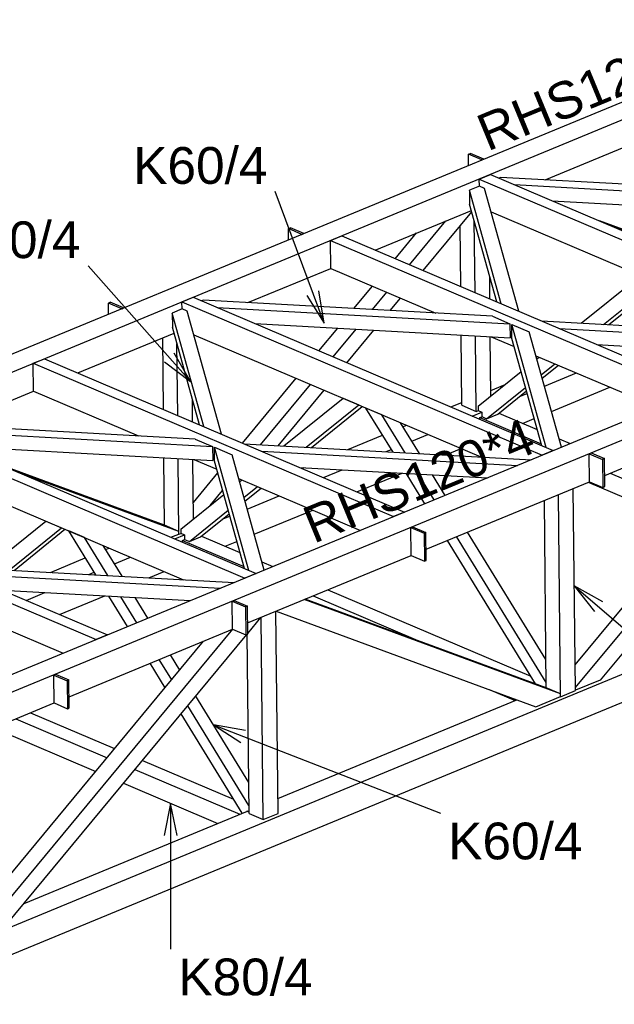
# Model space of a CAD drawing. Header units: millimetres. Extents: x 30 to 208467, y 44 to 15445.
# Tile 29 of 61: x 121466 to 123782, y 4023 to 7857. Entities that reach past the tile are written whole.
import ezdxf

# ---------------------------------------------------------------- set-up
doc = ezdxf.new("R2010")
doc.units = ezdxf.units.MM
doc.styles.add('Arial', font='ARIAL.TTF', dxfattribs={"height": 0.2})

# ---------------------------------------------------------------- blocks, each defined once
blk = doc.blocks.new('Part-21839 - 21771')
at = {"color": 7}
for p, q in [((122100.1, 5829.2), (122108.3, 5832.6)), ((122100.1, 5822.1), (122100.1, 5829.2)), ((122100.1, 5829.2), (122339.1, 5727.4)), ((122173.9, 5846), (122323.8, 5782.2)), ((122409.2, 5745.8), (122452.1, 5727.6)), ((122665.9, 5636.6), (123456.8, 5299.9)), ((122608.4, 5612.8), (123016.1, 5439.2)), ((123294.9, 5248.3), (123395.3, 5205.5))]:
    blk.add_line(p, q, dxfattribs=at)
blk = doc.blocks.new('Part-21838 - 21771')
at = {"color": 7}
for p, q in [((123258.1, 6307.5), (123266.4, 6310.9)), ((123258.2, 6300.5), (123258.1, 6307.5)), ((123258.1, 6307.5), (123497.2, 6205.8)), ((123331.9, 6324.3), (123481.9, 6260.5)), ((123567.2, 6224.2), (123610.2, 6205.9)), ((123824, 6114.9), (124151.8, 5975.4)), ((123766.4, 6091.1), (124122.2, 5939.7)), ((123680.2, 6055.5), (124077.9, 5886.2)), ((124260.4, 5929.1), (124614.8, 5778.3)), ((124230.8, 5893.5), (124639.6, 5719.5)), ((124186.5, 5840), (124553.4, 5683.8))]:
    blk.add_line(p, q, dxfattribs=at)
blk = doc.blocks.new('Part-21840 - 21771')
at = {"color": 7}
for p, q in [((120942, 5350.8), (120950.3, 5354.2)), ((120942.1, 5343.8), (120942, 5350.8)), ((120942, 5350.8), (121181.1, 5249)), ((121015.9, 5367.6), (121165.8, 5303.8)), ((121251.1, 5267.5), (121294.1, 5249.2)), ((121507.9, 5158.2), (121835.7, 5018.6)), ((121450.3, 5134.4), (121806.1, 4983)), ((121364.1, 5098.8), (121761.8, 4929.5)), ((121944.3, 4972.4), (122298.7, 4821.6)), ((121914.7, 4936.7), (122323.5, 4762.8)), ((121870.4, 4883.3), (122237.3, 4727.1))]:
    blk.add_line(p, q, dxfattribs=at)
blk = doc.blocks.new('Part-22238 - 21771')
at = {"color": 7}
for p, q in [((123498.6, 6683.8), (124616.9, 6621.8)), ((123567.3, 6654.6), (124562.6, 6599.3)), ((123714.4, 6591.9), (124446.4, 6551.3))]:
    blk.add_line(p, q, dxfattribs=at)
blk = doc.blocks.new('Part-21846 - 21771')
at = {"color": 7}
for p, q in [((123239.4, 6794.2), (123236.6, 7073.5)), ((123183.8, 6817.8), (123181.4, 7053.7)), ((123297.4, 6769.5), (123296.5, 6858.8)), ((123188.5, 6355.2), (123185.7, 6629)), ((123244, 6331.6), (123241.1, 6625.9)), ((123301.2, 6391.7), (123298.9, 6622.7)), ((123188.5, 6355.2), (123244, 6331.6)), ((123244, 6331.6), (123252.3, 6335))]:
    blk.add_line(p, q, dxfattribs=at)
blk = doc.blocks.new('Part-21847 - 21771')
at = {"color": 7}
for p, q in [((122025.8, 6339.5), (122023, 6617.8)), ((122081.3, 6315.8), (122078.5, 6595.2)), ((122139.4, 6291.1), (122138.5, 6380.4)), ((122030.3, 5887.7), (122027.7, 6150.6)), ((122086, 5853.2), (122083, 6147.6)), ((122143.2, 5913.3), (122140.8, 6144.4)), ((122084.9, 5853.7), (122086, 5853.2)), ((122086, 5853.2), (122094.3, 5856.6))]:
    blk.add_line(p, q, dxfattribs=at)
blk = doc.blocks.new('Part-21796 - 21771')
at = {"color": 7}
for p, q in [((123256, 7236.5), (123299.1, 7254.4)), ((123299.1, 7254.4), (124702.4, 6657.1)), ((123256.3, 7208.7), (123256, 7236.5)), ((123256, 7236.5), (124659.2, 6639.2)), ((123302, 7108.5), (124419.7, 6632.7)), ((124702.4, 6657.1), (124659.2, 6639.2))]:
    blk.add_line(p, q, dxfattribs=at)
blk = doc.blocks.new('Part-21797 - 21771')
at = {"color": 7}
for p, q in [((122097.9, 6758.2), (122141.1, 6776)), ((122098.2, 6730.3), (122097.9, 6758.2)), ((122097.9, 6758.2), (123501.2, 6160.9)), ((122141.1, 6776), (123544.3, 6178.7)), ((122144, 6630.1), (123261.7, 6154.3)), ((123544.3, 6178.7), (123501.2, 6160.9))]:
    blk.add_line(p, q, dxfattribs=at)
blk = doc.blocks.new('Part-21798 - 21771')
at = {"color": 7}
for p, q in [((120939.9, 6279.8), (120983.1, 6297.7)), ((120983.1, 6297.7), (122386.3, 5700.4)), ((120940.2, 6252.6), (120939.9, 6279.8)), ((120939.9, 6279.8), (122343.1, 5682.5)), ((120940.2, 6252), (120940.2, 6252.6)), ((120985.9, 6151.8), (122103.6, 5676)), ((122386.3, 5700.4), (122343.1, 5682.5))]:
    blk.add_line(p, q, dxfattribs=at)
blk = doc.blocks.new('Part-21863 - 21771')
at = {"color": 7}
for p, q in [((121311.8, 4274.9), (129316, 7581.2)), ((129316, 7471.8), (121287.6, 4155.6)), ((122471.5, 4823.9), (123402.7, 5208.5)), ((121482.7, 4415.4), (122353.3, 4775.1))]:
    blk.add_line(p, q, dxfattribs=at)
blk = doc.blocks.new('Part-21850 - 21771')
at = {"color": 7}
for p, q in [((123723.7, 6588), (123731.1, 6591)), ((123509.8, 6429.7), (123634.6, 6481.2)), ((123301, 6413.4), (123356.6, 6436.3)), ((123537.2, 6331.6), (123765, 6425.7)), ((123144.7, 6348.8), (123188.4, 6366.8)), ((123413.2, 6389.8), (123442.4, 6401.9)), ((123228.1, 6313.3), (123265.8, 6328.9)), ((123424.4, 6285), (123469.8, 6303.8)), ((122958.6, 6271.9), (122972.2, 6277.6)), ((122743.5, 6183.1), (122879.5, 6239.2)), ((122992.8, 6216.2), (123055.6, 6242.1)), ((122892.7, 6174.8), (122913.7, 6183.5)), ((123126.2, 6161.9), (123186, 6186.5)), ((122565.7, 6109.6), (122573, 6112.7)), ((122649, 6074.1), (122722.3, 6104.4)), ((122779.5, 6018.6), (122955.8, 6091.4)), ((122351.8, 5951.4), (122476.5, 6002.9)), ((122379.2, 5853.3), (122607, 5947.4)), ((122255.1, 5911.4), (122284.4, 5923.5)), ((122029.3, 5888.1), (122030.3, 5888.5)), ((122070, 5835), (122107.8, 5850.6)), ((121800.5, 5793.6), (121814.2, 5799.2)), ((122266.3, 5806.7), (122311.8, 5825.4)), ((121585.5, 5704.7), (121721.4, 5760.9)), ((121834.8, 5737.8), (121897.5, 5763.7)), ((121734.7, 5696.5), (121755.7, 5705.1)), ((121968.2, 5683.5), (122028, 5708.2)), ((121491, 5595.8), (121564.2, 5626)), ((121621.4, 5540.3), (121797.7, 5613.1))]:
    blk.add_line(p, q, dxfattribs=at)
blk = doc.blocks.new('Part-67238 - 21771')
at = {"color": 7}
for p, q in [((122989.1, 5879.5), (122996.3, 5882.4)), ((122990.2, 5770.5), (122989.1, 5879.5)), ((122989.1, 5879.5), (123041.2, 5857.3)), ((122996.3, 5882.4), (123048.4, 5860.3)), ((123048.4, 5860.3), (123041.2, 5857.3)), ((123041.2, 5857.3), (123042.3, 5748.3)), ((123049.5, 5751.3), (123048.4, 5860.3)), ((122990.2, 5770.5), (123042.3, 5748.3)), ((123042.3, 5748.3), (123049.5, 5751.3))]:
    blk.add_line(p, q, dxfattribs=at)
blk = doc.blocks.new('Part-21894 - 21771')
at = {"color": 7}
for p, q in [((123630.1, 5244.2), (123622.2, 6031.6)), ((123516.9, 5254.9), (123509.5, 5985)), ((123572.6, 5220.4), (123564.6, 6007.8)), ((123571.5, 5220.9), (123572.6, 5220.4)), ((123572.6, 5220.4), (123630.1, 5244.2))]:
    blk.add_line(p, q, dxfattribs=at)
blk = doc.blocks.new('Part-21895 - 21771')
at = {"color": 7}
for p, q in [((122414.5, 4742.1), (122406.6, 5529.4)), ((122472.1, 4765.9), (122464.1, 5553.2)), ((122359, 4765.7), (122351.9, 5463.2)), ((122359, 4765.7), (122414.5, 4742.1)), ((122414.5, 4742.1), (122472.1, 4765.9))]:
    blk.add_line(p, q, dxfattribs=at)
blk = doc.blocks.new('Part-21969 - 21771')
at = {"color": 7}
for p, q in [((123653.1, 6675.2), (123883.6, 6860.9)), ((123740.4, 6670.4), (123944.6, 6834.9)), ((123760.1, 6669.3), (123958.4, 6829.1)), ((123883.6, 6860.9), (123944.6, 6834.9)), ((123480.2, 6535.9), (123489.2, 6543.1)), ((123251.8, 6351.8), (123418.8, 6486.4)), ((123497.3, 6474.5), (123550.2, 6517.2)), ((123501.2, 6460.7), (123564, 6511.3)), ((123284.6, 6303.2), (123435.9, 6425.1)), ((123327.8, 6321), (123439.8, 6411.2)), ((123251.8, 6351.8), (123251.9, 6335.2)), ((123251.9, 6335.2), (123265.8, 6329.2)), ((123265.8, 6329.2), (123266, 6311.1)), ((123266, 6311.1), (123284.6, 6303.2)), ((123284.6, 6303.2), (123327.8, 6321))]:
    blk.add_line(p, q, dxfattribs=at)
blk = doc.blocks.new('Part-21979 - 21771')
at = {"color": 7}
for p, q in [((122495.1, 6196.9), (122725.5, 6382.6)), ((122725.5, 6382.6), (122786.6, 6356.6)), ((122582.3, 6192), (122786.6, 6356.6)), ((122602, 6190.9), (122800.3, 6350.7)), ((122322.2, 6057.6), (122331.1, 6064.8)), ((122339.3, 5996.2), (122392.2, 6038.8)), ((122343.1, 5982.4), (122405.9, 6033)), ((122093.7, 5873.5), (122260.8, 6008.1)), ((122126.6, 5824.8), (122277.9, 5946.7)), ((122169.7, 5842.6), (122281.8, 5932.9)), ((122093.7, 5873.5), (122093.9, 5856.8)), ((122093.9, 5856.8), (122107.8, 5850.9)), ((122107.8, 5850.9), (122108, 5832.7)), ((122108, 5832.7), (122126.6, 5824.8)), ((122126.6, 5824.8), (122169.7, 5842.6))]:
    blk.add_line(p, q, dxfattribs=at)
blk = doc.blocks.new('Part-21980 - 21771')
at = {"color": 7}
for p, q in [((122920, 6173.3), (122814.7, 6344.6)), ((122875.8, 6318.6), (122814.7, 6344.6)), ((122966.7, 6170.7), (122875.8, 6318.6)), ((123022.7, 6167.6), (122949, 6287.4)), ((123043.7, 5971.9), (122970.8, 6090.6)), ((123079.7, 5986.8), (123017.5, 6088)), ((123122.8, 6004.6), (123073.5, 6084.9)), ((123474.9, 5270.4), (123131.6, 5828.9)), ((123516.7, 5275.8), (123167.6, 5843.8)), ((123515.8, 5365.3), (123210.7, 5861.6))]:
    blk.add_line(p, q, dxfattribs=at)
blk = doc.blocks.new('Part-21989 - 21771')
at = {"color": 7}
for p, q in [((121337, 5718.5), (121567.5, 5904.2)), ((121424.3, 5713.7), (121628.5, 5878.2)), ((121444, 5712.6), (121642.3, 5872.4)), ((121567.5, 5904.2), (121628.5, 5878.2)), ((121164.1, 5579.2), (121173.1, 5586.4)), ((121181.2, 5517.8), (121234.1, 5560.5)), ((120935.7, 5395.1), (121102.7, 5529.7)), ((121185.1, 5504), (121247.9, 5554.6)), ((120968.5, 5346.5), (121119.9, 5468.4)), ((121011.7, 5364.3), (121123.7, 5454.5)), ((120935.7, 5395.1), (120935.8, 5378.5)), ((120935.8, 5378.5), (120949.7, 5372.5)), ((120949.7, 5372.5), (120949.9, 5354.4)), ((120949.9, 5354.4), (120968.5, 5346.5)), ((120968.5, 5346.5), (121011.7, 5364.3))]:
    blk.add_line(p, q, dxfattribs=at)
blk = doc.blocks.new('Part-21990 - 21771')
at = {"color": 7}
for p, q in [((121761.9, 5694.9), (121656.7, 5866.2)), ((121717.7, 5840.3), (121656.7, 5866.2)), ((121808.6, 5692.4), (121717.7, 5840.3)), ((121864.6, 5689.3), (121791, 5809.1)), ((121885.7, 5493.6), (121812.8, 5612.2)), ((121921.6, 5508.4), (121859.4, 5609.7)), ((121964.8, 5526.3), (121915.5, 5606.6)), ((122089, 5324.2), (122052.7, 5383.3)), ((122032, 5255.5), (121973.6, 5350.6)), ((122057.9, 5286.7), (122009.5, 5365.4)), ((122357.7, 4886.9), (122151.5, 5222.4)), ((122358.6, 4797.4), (122120.5, 5185)), ((122332.6, 4766.5), (122094.6, 5153.7)), ((122351.6, 4774.3), (122351.5, 4775.8)), ((122351.5, 4775.8), (122358.9, 4772.7))]:
    blk.add_line(p, q, dxfattribs=at)
blk = doc.blocks.new('Part-22011 - 21771')
at = {"color": 7}
for p, q in [((128068.4, 9294.3), (118918.3, 5514.7)), ((119001.7, 5479.2), (128151.8, 9258.8)), ((123513, 7233.3), (123836.1, 7366.8)), ((122850.6, 6959.7), (123225.2, 7114.4)), ((122355, 6755), (122678.1, 6888.4)), ((121692.5, 6481.3), (122067.1, 6636)), ((121196.9, 6276.6), (121520, 6410.1))]:
    blk.add_line(p, q, dxfattribs=at)
blk = doc.blocks.new('Part-22294 - 21771')
at = {"color": 7}
for p, q in [((124721.7, 6485.7), (123726.5, 5284.9)), ((123630.7, 5255.9), (124612.6, 6440.7)), ((123629.1, 5344.7), (124498.3, 6393.5)), ((123630, 5256.2), (123630.7, 5255.9)), ((123630.8, 5245.4), (123630.7, 5255.9)), ((123726.5, 5284.9), (123630.8, 5245.4)), ((123630.8, 5245.4), (123630.1, 5245.7))]:
    blk.add_line(p, q, dxfattribs=at)
blk = doc.blocks.new('Part-67244 - 21771')
at = {"color": 7}
for p, q in [((121598.5, 5305), (121605.7, 5308)), ((121599.6, 5196.1), (121598.5, 5305)), ((121598.5, 5305), (121650.6, 5282.8)), ((121605.7, 5308), (121657.8, 5285.8)), ((121657.8, 5285.8), (121650.6, 5282.8)), ((121650.6, 5282.8), (121651.7, 5173.9)), ((121658.9, 5176.9), (121657.8, 5285.8)), ((121599.6, 5196.1), (121651.7, 5173.9)), ((121651.7, 5173.9), (121658.9, 5176.9))]:
    blk.add_line(p, q, dxfattribs=at)
blk = doc.blocks.new('Part-22221 - 21771')
at = {"color": 7}
for p, q in [((123339.2, 7243), (123332.4, 7240.2)), ((124464.8, 7180.5), (123339.2, 7243)), ((123392.7, 7214.6), (124533.5, 7151.3)), ((124464.8, 7180.5), (124533.5, 7151.3)), ((123539.7, 7152), (124534.1, 7096.8)), ((124533.5, 7151.3), (124534.1, 7096.8))]:
    blk.add_line(p, q, dxfattribs=at)
blk = doc.blocks.new('Part-22236 - 21771')
at = {"color": 7}
for p, q in [((122677, 6997.4), (122720.1, 7015.2)), ((122678.1, 6888.4), (122677, 6997.4)), ((122677, 6997.4), (124080.2, 6400.1)), ((122720.1, 7015.2), (124123.3, 6417.9)), ((122678.1, 6888.4), (123087, 6714.4)), ((123302.8, 6622.5), (123391.4, 6584.8)), ((123476.7, 6548.5), (123950.8, 6346.6)), ((124123.3, 6417.9), (124080.2, 6400.1))]:
    blk.add_line(p, q, dxfattribs=at)
blk = doc.blocks.new('Part-22237 - 21771')
at = {"color": 7}
for p, q in [((123256.2, 7208.7), (123217.9, 7192.9)), ((123276.4, 7200.1), (123256.2, 7208.7)), ((123341.3, 6750.8), (123217.9, 7192.9)), ((123217.9, 7192.9), (123218.5, 7138.4)), ((123410, 6721.5), (123276.4, 7200.1)), ((123324.7, 6757.8), (123218.5, 7138.4))]:
    blk.add_line(p, q, dxfattribs=at)
blk = doc.blocks.new('Part-22239 - 21771')
at = {"color": 7}
for p, q in [((123382.8, 6615.6), (123382.2, 6670)), ((123382.2, 6670), (123450.9, 6640.8)), ((123516, 6190.8), (123382.2, 6670)), ((123576.2, 6191.9), (123450.9, 6640.8)), ((123499.4, 6197.8), (123382.8, 6615.6))]:
    blk.add_line(p, q, dxfattribs=at)
blk = doc.blocks.new('Part-22240 - 21771')
at = {"color": 7}
for p, q in [((122181.1, 6764.6), (122174.4, 6761.8)), ((123306.8, 6702.2), (122181.1, 6764.6)), ((122234.6, 6736.2), (123375.5, 6672.9)), ((122381.7, 6673.6), (123376, 6618.4)), ((123306.8, 6702.2), (123375.5, 6672.9)), ((123375.5, 6672.9), (123376, 6618.4))]:
    blk.add_line(p, q, dxfattribs=at)
blk = doc.blocks.new('Part-22255 - 21771')
at = {"color": 7}
for p, q in [((121518.9, 6519), (121562.1, 6536.8)), ((121520, 6410.1), (121518.9, 6519)), ((121518.9, 6519), (122922.1, 5921.7)), ((121562.1, 6536.8), (122965.3, 5939.5)), ((121520, 6410.1), (121928.9, 6236)), ((122144.7, 6144.1), (122233.3, 6106.4)), ((122318.7, 6070.1), (122792.8, 5868.3)), ((122965.3, 5939.5), (122922.1, 5921.7))]:
    blk.add_line(p, q, dxfattribs=at)
blk = doc.blocks.new('Part-22256 - 21771')
at = {"color": 7}
for p, q in [((122098.2, 6730.4), (122059.9, 6714.5)), ((122183.3, 6272.4), (122059.9, 6714.5)), ((122059.9, 6714.5), (122060.4, 6660)), ((122118.4, 6721.8), (122098.2, 6730.4)), ((122252, 6243.2), (122118.4, 6721.8)), ((122166.6, 6279.5), (122060.4, 6660))]:
    blk.add_line(p, q, dxfattribs=at)
blk = doc.blocks.new('Part-22257 - 21771')
at = {"color": 7}
for p, q in [((122340.6, 6205.4), (123458.8, 6143.4)), ((122409.3, 6176.2), (123404.6, 6121)), ((122556.4, 6113.6), (123288.4, 6073))]:
    blk.add_line(p, q, dxfattribs=at)
blk = doc.blocks.new('Part-22258 - 21771')
at = {"color": 7}
for p, q in [((122224.7, 6137.2), (122224.2, 6191.7)), ((122224.2, 6191.7), (122292.9, 6162.4)), ((122358, 5712.4), (122224.2, 6191.7)), ((122341.3, 5719.5), (122224.7, 6137.2)), ((122418.2, 5713.5), (122292.9, 6162.4))]:
    blk.add_line(p, q, dxfattribs=at)
blk = doc.blocks.new('Part-22259 - 21771')
at = {"color": 7}
for p, q in [((121023.1, 6286.3), (121016.4, 6283.5)), ((122148.7, 6223.8), (121023.1, 6286.3)), ((121076.6, 6257.8), (122217.4, 6194.6)), ((122148.7, 6223.8), (122217.4, 6194.6)), ((121223.6, 6195.2), (122218, 6140.1)), ((122217.4, 6194.6), (122218, 6140.1))]:
    blk.add_line(p, q, dxfattribs=at)
blk = doc.blocks.new('Part-22274 - 21771')
at = {"color": 7}
for p, q in [((120360.9, 6040.7), (120404, 6058.5)), ((120404, 6058.5), (121807.2, 5461.2)), ((120362, 5931.7), (120360.9, 6040.7)), ((120360.9, 6040.7), (121764.1, 5443.4)), ((120362, 5931.7), (120770.9, 5757.6)), ((120986.7, 5665.8), (121075.3, 5628.1)), ((121160.6, 5591.7), (121634.7, 5389.9)), ((121807.2, 5461.2), (121764.1, 5443.4))]:
    blk.add_line(p, q, dxfattribs=at)
blk = doc.blocks.new('Part-22276 - 21771')
at = {"color": 7}
for p, q in [((121182.5, 5727.1), (122300.8, 5665.1)), ((121251.3, 5697.8), (122246.5, 5642.6)), ((121398.3, 5635.2), (122130.3, 5594.6))]:
    blk.add_line(p, q, dxfattribs=at)
blk = doc.blocks.new('Part-22303 - 21771')
at = {"color": 7}
for p, q in [((123571.7, 5231.5), (122574.2, 5598.7)), ((123516.2, 5255.2), (122578.3, 5600.4)), ((122465.1, 5553.6), (123476.2, 5181.5)), ((123571.7, 5231.5), (123516.2, 5255.2)), ((123476.2, 5181.5), (123571.8, 5221)), ((123571.8, 5221), (123571.7, 5231.5))]:
    blk.add_line(p, q, dxfattribs=at)
blk = doc.blocks.new('Part-22304 - 21771')
at = {"color": 7}
for p, q in [((122354.2, 5466.9), (122405.6, 5529)), ((121314.6, 4299.2), (122295.7, 5483)), ((121409.3, 4326.8), (122350.5, 5462.6)), ((121313, 4388), (122182.2, 5436.8)), ((121313.9, 4299.5), (121314.6, 4299.2)), ((121314.7, 4288.7), (121314.6, 4299.2)), ((121386.8, 4318.5), (121314.7, 4288.7)), ((121386.8, 4317.6), (121386.8, 4318.5)), ((121314.7, 4288.7), (121314, 4289))]:
    blk.add_line(p, q, dxfattribs=at)
blk = doc.blocks.new('Part-22314 - 21771')
at = {"color": 7}
for p, q in [((124345.7, 6844.7), (123724.7, 7073.2)), ((124401.3, 6821), (123780.2, 7049.6)), ((124401.3, 6821), (124345.7, 6844.7)), ((124371.1, 6798.1), (124401.4, 6810.5)), ((124401.4, 6810.5), (124401.3, 6821))]:
    blk.add_line(p, q, dxfattribs=at)
blk = doc.blocks.new('Part-22315 - 21771')
at = {"color": 7}
for p, q in [((123037.5, 6880.1), (123226.8, 7108.5)), ((122984.5, 6902.7), (123126.1, 7073.5)), ((122928.9, 6926.3), (123011.8, 7026.3)), ((122767.9, 6732.1), (122840.3, 6819.4)), ((122839.8, 6728.1), (122895.9, 6795.7)), ((122908.4, 6724.3), (122948.9, 6773.1)), ((122631.4, 6567.3), (122704.6, 6655.7)), ((122687, 6543.7), (122776.5, 6651.7)), ((122740, 6521.1), (122845.1, 6647.9)), ((122333.9, 6208.3), (122542.8, 6460.4)), ((122403.8, 6201.9), (122598.3, 6436.7)), ((122472.3, 6198.1), (122651.3, 6414.1)), ((122142.5, 5977.4), (122237.4, 6091.9)), ((122207.6, 5965.3), (122256.3, 6024))]:
    blk.add_line(p, q, dxfattribs=at)
blk = doc.blocks.new('Part-22316 - 21771')
at = {"color": 7}
for p, q in [((122029.6, 5888), (121408.6, 6116.5)), ((122085.2, 5864.3), (121464.1, 6092.9)), ((122085.2, 5864.3), (122029.6, 5888)), ((122055, 5841.3), (122085.3, 5853.8)), ((122085.3, 5853.8), (122085.2, 5864.3))]:
    blk.add_line(p, q, dxfattribs=at)
blk = doc.blocks.new('Part-67235 - 21771')
at = {"color": 7}
for p, q in [((123684.4, 6166.7), (123691.6, 6169.7)), ((123685.5, 6057.7), (123684.4, 6166.7)), ((123684.4, 6166.7), (123736.5, 6144.5)), ((123691.6, 6169.7), (123743.7, 6147.5)), ((123743.7, 6147.5), (123736.5, 6144.5)), ((123736.5, 6144.5), (123737.6, 6035.6)), ((123744.8, 6038.5), (123743.7, 6147.5)), ((123685.5, 6057.7), (123737.6, 6035.6)), ((123737.6, 6035.6), (123744.8, 6038.5))]:
    blk.add_line(p, q, dxfattribs=at)
blk = doc.blocks.new('Part-66441 - 21771')
at = {"color": 7}
for p, q in [((123214.1, 7332.9), (123221.3, 7335.8)), ((123266.2, 7310.7), (123214.1, 7332.9)), ((123214.5, 7289.3), (123214.1, 7332.9)), ((123273.4, 7313.6), (123221.3, 7335.8)), ((123266.2, 7310.7), (123273.4, 7313.6))]:
    blk.add_line(p, q, dxfattribs=at)
blk = doc.blocks.new('Part-66473 - 21771')
at = {"color": 7}
for p, q in [((122512.8, 7043.2), (122520, 7046.1)), ((122564.9, 7021), (122512.8, 7043.2)), ((122513.2, 6999.7), (122512.8, 7043.2)), ((122572.1, 7024), (122520, 7046.1)), ((122564.9, 7021), (122572.1, 7024))]:
    blk.add_line(p, q, dxfattribs=at)
blk = doc.blocks.new('Part-66505 - 21771')
at = {"color": 7}
for p, q in [((121811.5, 6753.5), (121818.7, 6756.5)), ((121863.6, 6731.3), (121811.5, 6753.5)), ((121811.9, 6710), (121811.5, 6753.5)), ((121870.8, 6734.3), (121818.7, 6756.5)), ((121863.6, 6731.3), (121870.8, 6734.3))]:
    blk.add_line(p, q, dxfattribs=at)
blk = doc.blocks.new('Part-67150 - 21771')
at = {"color": 7}
for p, q in [((129555, 8661.5), (119998.6, 4714.1)), ((129638.3, 8626.1), (120081.9, 4678.6)), ((123744.4, 6082), (124380.9, 6345)), ((123049.1, 5794.8), (123685.5, 6057.7)), ((122353.7, 5507.6), (122990.2, 5770.5)), ((121658.4, 5220.4), (122294.9, 5483.3)), ((120963.1, 4933.2), (121599.6, 5196.1))]:
    blk.add_line(p, q, dxfattribs=at)
blk = doc.blocks.new('Part-67241 - 21771')
at = {"color": 7}
for p, q in [((122293.8, 5592.2), (122301, 5595.2)), ((122294.9, 5483.3), (122293.8, 5592.2)), ((122293.8, 5592.2), (122345.9, 5570.1)), ((122301, 5595.2), (122353.1, 5573)), ((122353.1, 5573), (122345.9, 5570.1)), ((122345.9, 5570.1), (122347, 5461.1)), ((122354.2, 5464.1), (122353.1, 5573)), ((122294.9, 5483.3), (122347, 5461.1)), ((122347, 5461.1), (122354.2, 5464.1))]:
    blk.add_line(p, q, dxfattribs=at)
blk = doc.blocks.new('Mark-69005 - 21771')
at = {"color": 30, "style": 'Arial'}
blk.add_text('RHS120*4', height=143.26, rotation=22.4428, dxfattribs=at).set_placement((122610.3, 5815.2))
blk = doc.blocks.new('Mark-25143 - 21771')
at = {"color": 136}
for p, q in [((122131.5, 6448.2), (121732.1, 6898.3)), ((122131.5, 6448.2), (122067.3, 6558.3)), ((122029.9, 6525.1), (122131.5, 6448.2))]:
    blk.add_line(p, q, dxfattribs=at)
at = {"color": 30, "style": 'Arial'}
blk.add_text('K60/4', height=143.26, dxfattribs=at).set_placement((121179.3, 6928.3))
blk = doc.blocks.new('Mark-25069 - 21771')
at = {"color": 136}
for p, q in [((122220.2, 5110.8), (123105, 4767.1)), ((122220.2, 5110.8), (122327.6, 5042.2)), ((122345.7, 5088.8), (122220.2, 5110.8))]:
    blk.add_line(p, q, dxfattribs=at)
at = {"color": 30, "style": 'Arial'}
blk.add_text('K60/4', height=143.26, dxfattribs=at).set_placement((123135, 4587.1))
blk = doc.blocks.new('Mark-25077 - 21771')
at = {"color": 30, "style": 'Arial'}
blk.add_text('RHS120*4', height=143.26, rotation=22.4428, dxfattribs=at).set_placement((123287.8, 7342.9))
blk = doc.blocks.new('Mark-25018 - 21771')
at = {"color": 136}
for p, q in [((122053.7, 4805.3), (122028.7, 4680.3)), ((122053.7, 4805.3), (122053.7, 4237.7)), ((122078.7, 4680.3), (122053.7, 4805.3))]:
    blk.add_line(p, q, dxfattribs=at)
at = {"color": 30, "style": 'Arial'}
blk.add_text('K80/4', height=143.26, dxfattribs=at).set_placement((122083.7, 4057.7))
blk = doc.blocks.new('Mark-25046 - 21771')
at = {"color": 136}
for p, q in [((123626, 5652.3), (124080.9, 5261.8)), ((123626, 5652.3), (123704.6, 5551.9)), ((123737.1, 5589.8), (123626, 5652.3))]:
    blk.add_line(p, q, dxfattribs=at)
at = {"color": 30, "style": 'Arial'}
blk.add_text('K80/4', height=143.26, dxfattribs=at).set_placement((124110.9, 5081.8))
blk = doc.blocks.new('Mark-25142 - 21771')
at = {"color": 136}
for p, q in [((122651.3, 6675.1), (122460.7, 7187.6)), ((122651.3, 6675.1), (122631.2, 6801)), ((122584.3, 6783.5), (122651.3, 6675.1))]:
    blk.add_line(p, q, dxfattribs=at)
at = {"color": 30, "style": 'Arial'}
blk.add_text('K60/4', height=143.26, dxfattribs=at).set_placement((121907.9, 7217.6))

msp = doc.modelspace()

# ---------------------------------------------------------------- block references
for name in ['Part-22011 - 21771', 'Part-67150 - 21771', 'Part-21850 - 21771', 'Mark-25077 - 21771', 'Part-21863 - 21771', 'Mark-25142 - 21771', 'Part-66441 - 21771', 'Part-21796 - 21771', 'Part-22237 - 21771', 'Part-22221 - 21771', 'Part-22315 - 21771', 'Mark-25143 - 21771', 'Part-21846 - 21771', 'Part-22314 - 21771', 'Part-66473 - 21771', 'Part-22236 - 21771', 'Part-21969 - 21771', 'Part-66505 - 21771', 'Part-21797 - 21771', 'Part-22240 - 21771', 'Part-22256 - 21771', 'Part-22238 - 21771', 'Part-22239 - 21771', 'Part-21847 - 21771', 'Part-22255 - 21771', 'Part-22294 - 21771', 'Part-21979 - 21771', 'Part-21980 - 21771', 'Part-21798 - 21771', 'Part-21838 - 21771', 'Part-22259 - 21771', 'Mark-69005 - 21771', 'Part-22258 - 21771', 'Part-22257 - 21771', 'Part-67235 - 21771', 'Part-22316 - 21771', 'Part-22274 - 21771', 'Part-21894 - 21771', 'Part-21989 - 21771', 'Part-67238 - 21771', 'Part-21990 - 21771', 'Part-21839 - 21771', 'Part-22276 - 21771', 'Mark-25046 - 21771', 'Part-22303 - 21771', 'Part-67241 - 21771', 'Part-22304 - 21771', 'Part-21895 - 21771', 'Part-21840 - 21771', 'Part-67244 - 21771', 'Mark-25069 - 21771', 'Mark-25018 - 21771']:
    msp.add_blockref(name, (0, 0))

doc.saveas('drawing.dxf')
